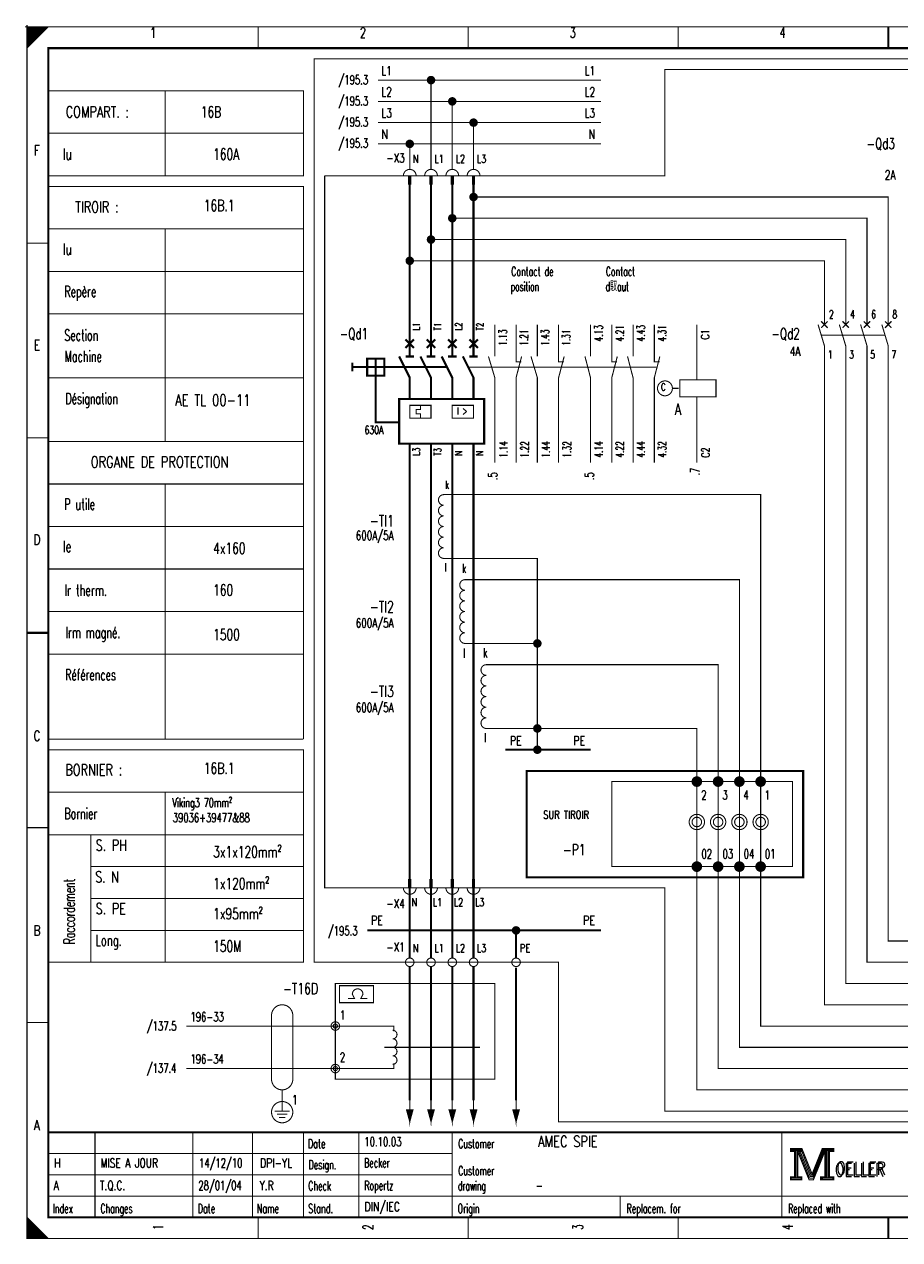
# Model space of a CAD drawing. Extents: x -1 to 405, y 0 to 286.
# Tile 1 of 2: x -1 to 205, y 0 to 286. Entities that reach past the tile are written whole.
import ezdxf
from ezdxf.enums import TextEntityAlignment as Align

# ---------------------------------------------------------------- set-up
doc = ezdxf.new("R2010")
doc.units = 0
doc.header["$MEASUREMENT"] = 0
doc.linetypes.add('GESTRICHELT', pattern=[3.75, 3, -0.75])
doc.linetypes.add('STRICH-PUNKT', pattern=[4.7, 3, -0.75, 0.2, -0.75])
doc.layers.get('0').update_dxf_attribs({"color": 9, "linetype": 'CONTINUOUS'})
doc.layers.add('0L', color=7, linetype='CONTINUOUS')
doc.layers.add('TEXTE', color=3, linetype='CONTINUOUS')
doc.styles.get("Standard").update_dxf_attribs({"font": 'romans.shx', "bigfont": 'TXT.shx'})

# ---------------------------------------------------------------- blocks, each defined once
blk = doc.blocks.new('BCIRCLE_FILLED')
at = {"color": 0, "linetype": 'Continuous', "const_width": 1, "flags": 128}
blk.add_lwpolyline([(0.5, 0, 1), (-0.5, 0, 1)], format="xyb", close=True, dxfattribs=at)

msp = doc.modelspace()

# ---------------------------------------------------------------- linework, layer by layer
at = {"color": 0}
for points, const_width in [([(-0.5, 285), (0.5, 285)], 0.25), ([(-0.5, 285), (0.5, 285)], 0.25), ([(-0.5, 285), (0.5, 285)], 0.25), ([(-0.5, 285), (0.5, 285)], 0.25), ([(-0.5, 285), (0.5, 285)], 0.25), ([(-0.5, 285), (0.5, 285)], 0.25), ([(-0.5, 285), (0.5, 285)], 0.25), ([(-0.5, 285), (0.5, 285)], 0.25), ([(-0.5, 285), (0.5, 285)], 0.25), ([(-0.5, 285), (0.5, 285)], 0.25), ([(-0.5, 285), (0.5, 285)], 0.25), ([(-0.5, 285), (0.5, 285)], 0.25), ([(-0.5, 285), (0.5, 285)], 0.25), ([(-0.5, 285), (0.5, 285)], 0.25), ([(-0.5, 285), (0.5, 285)], 0.25), ([(-0.5, 285), (0.5, 285)], 0.25), ([(-0.5, 285), (0.5, 285)], 0.25), ([(0, 285.5), (0, 284.5)], 0.25), ([(0, 285.5), (0, 284.5)], 0.25), ([(0, 285.5), (0, 284.5)], 0.25), ([(0, 285.5), (0, 284.5)], 0.25), ([(0, 285.5), (0, 284.5)], 0.25), ([(0, 285.5), (0, 284.5)], 0.25), ([(0, 285.5), (0, 284.5)], 0.25), ([(0, 285.5), (0, 284.5)], 0.25), ([(0, 285.5), (0, 284.5)], 0.25), ([(0, 285.5), (0, 284.5)], 0.25), ([(0, 285.5), (0, 284.5)], 0.25), ([(0, 285.5), (0, 284.5)], 0.25), ([(0, 285.5), (0, 284.5)], 0.25), ([(0, 285.5), (0, 284.5)], 0.25), ([(0, 285.5), (0, 284.5)], 0.25), ([(0, 285.5), (0, 284.5)], 0.25), ([(0, 285.5), (0, 284.5)], 0.25), ([(54.375, 285), (54.375, 280)], 0.25), ([(103.75, 285), (103.75, 280)], 0.25), ([(153.125, 285), (153.125, 280)], 0.25), ([(202.5, 280), (202.5, 285)], 0.5), ([(202.5, 285), (202.5, 280)], 0.25), ([(32.5, 270), (32.5, 250)], 0.25), ([(5, 260), (65, 260)], 0.25), ([(90, 250), (90, 248)], 0.25), ([(95, 250), (95, 248)], 0.25), ([(100, 250), (100, 248)], 0.25), ([(105, 250), (105, 248)], 0.25), ([(5, 237.5), (65, 237.5)], 0.25), ([(32.5, 237.5), (32.5, 187.5)], 0.25), ([(0, 234.167), (5, 234.167)], 0.25), ([(5, 227.5), (65, 227.5)], 0.25), ([(5, 217.5), (65, 217.5)], 0.25), ([(90, 215), (90, 207.5)], 0.5), ([(95, 215), (95, 207.5)], 0.5), ([(100, 215), (100, 207.5)], 0.5), ([(105, 215), (105, 207.5)], 0.5), ([(110, 207.5), (110, 215)], 0.25), ([(115, 207.5), (115, 215)], 0.25), ([(120, 207.5), (120, 215)], 0.25), ([(125, 207.5), (125, 215)], 0.25), ([(132.5, 210), (132.5, 215)], 0.25), ([(137.5, 210), (137.5, 215)], 0.25), ([(142.5, 210), (142.5, 215)], 0.25), ([(147.5, 210), (147.5, 215)], 0.25), ([(157.5, 202), (157.5, 215)], 0.25), ([(186, 215), (187.5, 210)], 0.25), ([(186.75, 215.75), (188.25, 214.25)], 0.3), ([(188, 215.5), (186.75, 214.25)], 0.3), ([(188.25, 215.75), (187.25, 214.75)], 0.3), ([(191, 215), (192.5, 210)], 0.25), ([(191.75, 215.75), (193.25, 214.25)], 0.3), ([(193.25, 215.75), (191.75, 214.25)], 0.3), ([(196, 215), (197.5, 210)], 0.25), ([(198.25, 215.75), (196.75, 214.25)], 0.3), ([(196.75, 215.75), (198.25, 214.25)], 0.3), ([(201, 215), (202.5, 210)], 0.25), ([(203.25, 215.75), (201.75, 214.25)], 0.3), ([(201.75, 215.75), (203.25, 214.25)], 0.3), ([(89, 211.5), (91, 209.5)], 0.5), ([(91, 211.5), (89, 209.5)], 0.5), ([(96, 211.5), (94, 209.5)], 0.5), ([(94, 211.5), (96, 209.5)], 0.5), ([(99, 211.5), (101, 209.5)], 0.5), ([(101, 211.5), (99, 209.5)], 0.5), ([(104, 211.5), (106, 209.5)], 0.5), ([(106, 211.5), (104, 209.5)], 0.5), ([(132.5, 207.5), (132.5, 210)], 0.25), ([(137.5, 207.5), (137.5, 210)], 0.25), ([(142.5, 207.5), (142.5, 210)], 0.25), ([(147.5, 207.5), (147.5, 210)], 0.25), ([(76.5, 206), (76.5, 204)], 0.5), ([(89, 207.5), (91, 207.5)], 0.5), ([(94, 207.5), (96, 207.5)], 0.5), ([(99, 207.5), (101, 207.5)], 0.5), ([(104, 207.5), (106, 207.5)], 0.5), ([(5, 202.5), (65, 202.5)], 0.25), ([(157.5, 198), (157.5, 182.5)], 0.25), ([(110, 195), (110, 182.5)], 0.25), ([(115, 195), (115, 182.5)], 0.25), ([(120, 195), (120, 182.5)], 0.25), ([(125, 195), (125, 182.5)], 0.25), ([(132.5, 195), (132.5, 182.5)], 0.25), ([(137.5, 195), (137.5, 182.5)], 0.25), ([(142.5, 195), (142.5, 182.5)], 0.25), ([(147.5, 195), (147.5, 182.5)], 0.25), ([(0, 188.334), (5, 188.334)], 0.25), ([(5, 187.5), (65, 187.5)], 0.25), ([(90, 187), (90, 182.5)], 0.5), ([(95, 187), (95, 182.5)], 0.5), ([(100, 187), (100, 182.5)], 0.5), ([(105, 187), (105, 182.5)], 0.5), ([(5, 177.5), (65, 177.5)], 0.25), ([(32.5, 177.5), (32.5, 117.5)], 0.25), ([(5, 167.5), (65, 167.5)], 0.25), ([(5, 157.5), (65, 157.5)], 0.25), ([(5, 147.5), (65, 147.5)], 0.25), ([(5, 142.5), (0, 142.5)], 0.5), ([(0, 142.5), (5, 142.5)], 0.25), ([(5, 137.5), (65, 137.5)], 0.25), ([(5, 117.5), (65, 117.5)], 0.25), ([(157.5, 100), (157.5, 107.5)], 0.25), ([(162.5, 100), (162.5, 107.5)], 0.25), ([(167.5, 100), (167.5, 107.5)], 0.25), ([(172.5, 100), (172.5, 107.5)], 0.25), ([(32.5, 105), (32.5, 65)], 0.25), ([(65, 105), (65, 97.5)], 0.25), ([(0, 96.667), (5, 96.667)], 0.25), ([(5, 95), (65, 95)], 0.25), ([(15, 95), (15, 65)], 0.25), ([(157.5, 96), (157.5, 87.5)], 0.25), ([(162.5, 96), (162.5, 87.5)], 0.25), ([(167.5, 96), (167.5, 87.5)], 0.25), ([(172.5, 96), (172.5, 87.5)], 0.25), ([(15, 87.5), (65, 87.5)], 0.25), ([(90, 84.5), (90, 82.5)], 0.25), ([(95, 84.5), (95, 82.5)], 0.25), ([(100, 84.5), (100, 82.5)], 0.25), ([(105, 84.5), (105, 82.5)], 0.25), ([(15, 80), (65, 80)], 0.25), ([(15, 72.5), (65, 72.5)], 0.25), ([(0, 50.834), (5, 50.834)], 0.25), ([(84, 45), (106.5, 45)], 0.25), ([(60, 31.5), (60, 30)], 0.25), ([(90, 32.5), (90, 27.5)], 0.25), ([(95, 32.5), (95, 27.5)], 0.25), ([(100, 32.5), (100, 27.5)], 0.25), ([(105, 32.5), (105, 27.5)], 0.25), ([(115, 32.5), (115, 27.5)], 0.25), ([(58.25, 30), (61.75, 30)], 0.25), ([(58.75, 29.25), (61.25, 29.25)], 0.25), ([(59.25, 28.5), (60.75, 28.5)], 0.25), ([(400, 25), (5, 25)], 0.5), ([(16, 5), (16, 25)], 0.25), ([(39, 5), (39, 25)], 0.25), ([(53, 5), (53, 25)], 0.25), ([(65, 25), (65, 5)], 0.25), ([(78, 25), (78, 5)], 0.25), ([(100, 25), (100, 5)], 0.25), ([(177.5, 25), (177.5, 5)], 0.25), ([(5, 20), (100, 20)], 0.25), ([(181.5, 20.5), (184, 14.2)], 0.25), ([(184.7, 14.9), (187, 20.6)], 0.25), ([(5, 15), (100, 15)], 0.25), ([(184, 14.2), (184.6, 14.2)], 0.25), ([(5, 10), (220, 10)], 0.25), ([(139.5, 10), (139.5, 5)], 0.25), ([(54.375, 0), (54.375, 5)], 0.25), ([(103.75, 0), (103.75, 5)], 0.25), ([(153.125, 0), (153.125, 5)], 0.25), ([(202.5, 5), (202.5, 0)], 0.5), ([(202.5, 0), (202.5, 5)], 0.25), ([(4.75, 0), (4.75, 0.25)], 0.25)]:
    msp.add_lwpolyline(points, dxfattribs=dict(at, const_width=const_width))
at = {"color": 0, "flags": 128}
for points, const_width in [([(0, 142.5), (0, 285), (405, 285), (405, 0), (0, 0), (0, 142.5)], 0.25), ([(0, 285), (5, 285), (0, 280), (0, 285)], 0.25), ([(0.25, 285), (0.25, 280.25), (0.5, 280.5), (0.5, 285), (0.75, 285), (0.75, 280.75), (1, 281), (1, 285), (1.25, 285), (1.25, 281.25), (1.5, 281.5), (1.5, 285), (1.75, 285), (1.75, 281.75), (2, 282)], 0.25), ([(2, 282), (2, 285), (2.25, 285), (2.25, 282.25), (2.5, 282.5), (2.5, 285), (2.75, 285), (2.75, 282.75), (3, 283), (3, 285), (3.25, 285), (3.25, 283.25), (3.5, 283.5), (3.5, 285), (3.75, 285)], 0.25), ([(3.75, 285), (3.75, 283.75), (4, 284), (4, 285), (4.25, 285), (4.25, 284.25), (4.5, 284.5), (4.5, 285), (4.75, 285), (4.75, 284.75)], 0.25), ([(135, 272.5), (82.5, 272.5)], 0.25), ([(95, 251.5), (95, 272.5)], 0.25), ([(5, 270), (65, 270), (65, 250), (5, 250)], 0.25), ([(135, 267.5), (82.5, 267.5)], 0.25), ([(100, 251.5), (100, 267.5)], 0.25), ([(135, 262.5), (82.5, 262.5)], 0.25), ([(105, 251.5), (105, 262.5)], 0.25), ([(135, 257.5), (82.5, 257.5)], 0.25), ([(90, 251.5), (90, 257.5)], 0.25), ([(5, 247.5), (65, 247.5), (65, 117.5)], 0.25), ([(90, 215), (90, 248)], 0.5), ([(95, 215), (95, 248)], 0.5), ([(100, 215), (100, 248)], 0.5), ([(105, 215), (105, 248)], 0.5), ([(202.5, 215), (202.5, 245), (105, 245)], 0.25), ([(197.5, 215), (197.5, 240), (100, 240)], 0.25), ([(192.5, 215), (192.5, 235), (95, 235)], 0.25), ([(187.5, 215), (187.5, 230), (90, 230)], 0.25), ([(335.5, 55), (187.5, 55), (187.5, 210)], 0.25), ([(335.5, 60), (192.5, 60), (192.5, 210)], 0.25), ([(335.5, 65), (197.5, 65), (197.5, 210)], 0.25), ([(335.5, 70), (202.5, 70), (202.5, 210)], 0.25), ([(82, 207), (82, 203), (82, 205), (80, 205), (84, 205)], 0.5), ([(87.5, 207.5), (90, 202.5), (90, 197.5)], 0.5), ([(92.5, 207.5), (95, 202.5), (95, 197.5)], 0.5), ([(97.5, 207.5), (100, 202.5), (100, 197.5)], 0.5), ([(102.5, 207.5), (105, 202.5), (105, 197.5)], 0.5), ([(108.5, 207.5), (110, 202.5), (110, 195)], 0.25), ([(116.3, 207.5), (115, 202.5), (115, 195)], 0.25), ([(115, 207.5), (115, 206.25), (116.25, 206.25)], 0.25), ([(118.5, 207.5), (120, 202.5), (120, 195)], 0.25), ([(126.3, 207.5), (125, 202.5), (125, 195)], 0.25), ([(125, 207.5), (125, 206.25), (126.25, 206.25)], 0.25), ([(131.2, 207.5), (132.5, 202.5), (132.5, 195)], 0.25), ([(137.5, 207.5), (137.5, 206.25), (138.75, 206.25)], 0.25), ([(138.8, 207.5), (137.5, 202.5), (137.5, 195)], 0.25), ([(141.2, 207.5), (142.5, 202.5), (142.5, 195)], 0.25), ([(147.5, 207.5), (147.5, 206.25), (148.75, 206.25)], 0.25), ([(148.8, 207.5), (147.5, 202.5), (147.5, 195)], 0.25), ([(87.5, 197.5), (107.5, 197.5), (107.5, 187), (87.5, 187), (87.5, 197.5), (88, 197.5)], 0.5), ([(92.5, 196), (92.5, 195), (91.5, 195), (91.5, 194), (92.5, 194), (92.5, 193)], 0.25), ([(90, 84.5), (90, 182.5)], 0.5), ([(95, 84.5), (95, 182.5)], 0.5), ([(100, 84.5), (100, 182.5)], 0.5), ([(105, 84.5), (105, 182.5)], 0.5), ([(335.5, 50), (172.5, 50), (172.5, 175), (98, 175)], 0.25), ([(120, 140), (120, 160), (98, 160)], 0.25), ([(335.5, 45), (167.5, 45), (167.5, 155), (103, 155)], 0.25), ([(120, 120), (120, 140), (103, 140)], 0.25), ([(335.5, 40), (162.5, 40), (162.5, 135), (108, 135)], 0.25), ([(120, 115), (120, 120), (108, 120)], 0.25), ([(335.5, 35), (157.5, 35), (157.5, 120), (120, 120)], 0.25), ([(5, 115), (65, 115), (65, 105), (5, 105)], 0.25), ([(65, 97.5), (65, 65), (5, 65)], 0.25), ([(90, 66), (90, 81)], 0.5), ([(95, 66), (95, 81)], 0.5), ([(100, 66), (100, 81)], 0.5), ([(105, 66), (105, 81)], 0.5), ([(73.5, 57.5), (73.5, 59.5), (81.5, 59.5), (81.5, 55.5), (73.5, 55.5), (73.5, 57.5)], 0.25), ([(76.5, 57.5), (77, 56.5), (75.5, 56.5)], 0.25), ([(79, 57.5), (78.5, 56.5), (80, 56.5)], 0.25), ([(72.5, 50), (37.5, 50)], 0.25), ([(86.25, 48.75), (86.25, 50), (72.5, 50)], 0.25), ([(72.5, 40), (37.5, 40)], 0.25), ([(86.25, 41.25), (86.25, 40), (72.5, 40)], 0.25), ([(60, 30), (60, 35)], 0.25), ([(90, 27.5), (90.75, 30.25), (89.25, 30.25), (90, 27.5), (90.5, 30.25), (90.25, 30.25), (90, 27.5), (89.75, 30.25), (89.5, 30.25), (90, 27.5)], 0.25), ([(95, 27.5), (95.75, 30.25), (94.25, 30.25), (95, 27.5), (95.5, 30.25), (95.25, 30.25), (95, 27.5), (94.75, 30.25), (94.5, 30.25), (95, 27.5)], 0.25), ([(100, 27.5), (100.75, 30.25), (99.25, 30.25), (100, 27.5), (100.5, 30.25), (100.25, 30.25), (100, 27.5), (99.75, 30.25), (99.5, 30.25), (100, 27.5)], 0.25), ([(105, 27.5), (105.75, 30.25), (104.25, 30.25), (105, 27.5), (105.5, 30.25), (105.25, 30.25), (105, 27.5), (104.75, 30.25), (104.5, 30.25), (105, 27.5)], 0.25), ([(115, 27.5), (115.75, 30.25), (114.25, 30.25), (115, 27.5), (115.5, 30.25), (115.25, 30.25), (115, 27.5), (114.75, 30.25), (114.5, 30.25), (115, 27.5)], 0.25), ([(179.5, 21.2), (179.5, 20.5), (180.5, 20.5), (180.5, 14.5), (179.5, 14.5), (179.5, 13.8), (182.2, 13.8), (182.2, 14.5), (181.2, 14.5), (181.2, 20.5), (182.2, 20.5), (182.2, 21.2), (179.5, 21.2)], 0.25), ([(180.7, 20.7), (180.7, 14.3), (181, 14.3), (181, 20.7)], 0.25), ([(181.2, 20.5), (183.9, 13.8), (184.9, 13.8), (187.6, 20.5)], 0.25), ([(181.8, 20.5), (184.2, 14.6), (184.6, 14.6)], 0.25), ([(182.2, 21.2), (184.6, 15.2), (187, 21.2)], 0.25), ([(182.2, 20.5), (184.4, 14.9), (184.7, 14.9)], 0.25), ([(184.6, 14.2), (184.9, 14.2), (187.4, 20.5)], 0.25), ([(184.6, 14.6), (184.8, 14.6), (187.2, 20.5)], 0.25), ([(187.6, 20.5), (187.6, 14.5), (186.6, 14.5), (186.6, 13.8), (187.1, 13.8)], 0.25), ([(187, 21.2), (187, 20.5), (188, 20.5), (188, 14.5), (187, 14.5), (187, 13.8), (189.7, 13.8), (189.7, 14.5), (188.7, 14.5), (188.7, 20.5), (189.7, 20.5), (189.7, 21.2), (187, 21.2)], 0.25), ([(187.8, 20.7), (187.8, 14.3), (188.3, 14.3), (188.3, 20.7), (188.5, 20.7), (188.5, 14.3)], 0.25), ([(0, 5), (0, 0), (5, 0), (0, 5), (0.25, 4.75), (0.25, 0), (0.5, 0), (0.5, 4.5), (0.75, 4.25), (0.75, 0), (1, 0), (1, 4), (1.25, 3.75), (1.25, 0), (1.5, 0)], 0.25), ([(1.5, 0), (1.5, 3.5), (1.75, 3.25), (1.75, 0), (2, 0), (2, 3), (2.25, 2.75), (2.25, 0), (2.5, 0), (2.5, 2.5), (2.75, 2.25), (2.75, 0), (3, 0), (3, 2), (3.25, 1.75)], 0.25), ([(3.25, 1.75), (3.25, 0), (3.5, 0), (3.5, 1.5), (3.75, 1.25), (3.75, 0), (4, 0), (4, 1), (4.25, 0.75), (4.25, 0), (4.5, 0), (4.5, 0.5), (4.75, 0.25)], 0.25)]:
    msp.add_lwpolyline(points, dxfattribs=dict(at, const_width=const_width))
for points, const_width in [([(0, 285), (405, 285), (405, 0), (0, 0)], 0.25), ([(5, 280), (400, 280), (400, 5), (5, 5)], 0.5), ([(5, 280), (400, 280), (400, 5), (5, 5)], 0.25), ([(89.75, 250), (90.25, 250), (90.25, 248), (89.75, 248)], 0.25), ([(94.75, 250), (95.25, 250), (95.25, 248), (94.75, 248)], 0.25), ([(99.75, 250), (100.25, 250), (100.25, 248), (99.75, 248)], 0.25), ([(104.75, 250), (105.25, 250), (105.25, 248), (104.75, 248)], 0.25), ([(80, 203), (84, 203), (84, 207), (80, 207)], 0.5), ([(153.5, 202), (162, 202), (162, 198), (153.5, 198)], 0.25), ([(90, 196), (95, 196), (95, 193), (90, 193)], 0.25), ([(100, 196), (105, 196), (105, 193), (100, 193)], 0.25), ([(180, 87.5), (137.5, 87.5), (137.5, 107.5), (180, 107.5)], 0.25), ([(89.75, 82.5), (90.25, 82.5), (90.25, 84.5), (89.75, 84.5)], 0.25), ([(94.75, 82.5), (95.25, 82.5), (95.25, 84.5), (94.75, 84.5)], 0.25), ([(99.75, 82.5), (100.25, 82.5), (100.25, 84.5), (99.75, 84.5)], 0.25), ([(104.75, 82.5), (105.25, 82.5), (105.25, 84.5), (104.75, 84.5)], 0.25), ([(179.7, 21), (182, 21), (182, 20.7), (179.7, 20.7)], 0.25), ([(187.2, 21), (189.5, 21), (189.5, 20.7), (187.2, 20.7)], 0.25), ([(179.7, 14.3), (182, 14.3), (182, 14), (179.7, 14)], 0.25), ([(186.8, 14.3), (189.5, 14.3), (189.5, 14), (186.8, 14)], 0.25)]:
    msp.add_lwpolyline(points, close=True, dxfattribs=dict(at, const_width=const_width))
at = {"color": 0, "linetype": 'GESTRICHELT', "flags": 128}
for points, const_width in [([(67.5, 277.5), (350, 277.5), (350, 27.5), (125, 27.5), (125, 65), (67.5, 65), (67.5, 277.5)], 0.25), ([(70, 250), (150, 250), (150, 275), (337.5, 275), (337.5, 225)], 0.25), ([(337.5, 192.5), (337.5, 30), (150, 30), (150, 82.5), (70, 82.5), (70, 250)], 0.25), ([(82, 203), (82, 192), (87.5, 192)], 0.5), ([(90, 32.5), (90, 64)], 0.5), ([(95, 32.5), (95, 64)], 0.5), ([(100, 32.5), (100, 64)], 0.5), ([(105, 32.5), (105, 64)], 0.5)]:
    msp.add_lwpolyline(points, dxfattribs=dict(at, const_width=const_width))
at = {"color": 0, "const_width": 0.25, "flags": 128}
for points in [[(91.5, 250, 1), (88.5, 250, 1)], [(96.5, 250, 1), (93.5, 250, 1)], [(101.5, 250, 1), (98.5, 250, 1)], [(106.5, 250, 1), (103.5, 250, 1)], [(98, 175, 1), (98, 172.5, 1)], [(98, 172.5, 1), (98, 170, 1)], [(98, 170, 1), (98, 167.5, 1)], [(98, 167.5, 1), (98, 165, 1)], [(98, 165, 1), (98, 162.5, 1)], [(98, 162.5, 1), (98, 160, 1)], [(103, 155, 1), (103, 152.5, 1)], [(103, 152.5, 1), (103, 150, 1)], [(103, 150, 1), (103, 147.5, 1)], [(103, 147.5, 1), (103, 145, 1)], [(103, 145, 1), (103, 142.5, 1)], [(103, 142.5, 1), (103, 140, 1)], [(108, 135, 1), (108, 132.5, 1)], [(108, 132.5, 1), (108, 130, 1)], [(108, 130, 1), (108, 127.5, 1)], [(108, 127.5, 1), (108, 125, 1)], [(108, 125, 1), (108, 122.5, 1)], [(108, 122.5, 1), (108, 120, 1)], [(88.5, 82.5, 1), (91.5, 82.5, 1)], [(93.5, 82.5, 1), (96.5, 82.5, 1)], [(98.5, 82.5, 1), (101.5, 82.5, 1)], [(103.5, 82.5, 1), (106.5, 82.5, 1)], [(79, 57.5, 1), (76.5, 57.5, 1)], [(86, 47, 1), (86, 49, 1)], [(86, 45, 1), (86, 47, 1)], [(86, 43, 1), (86, 45, 1)], [(86, 41, 1), (86, 43, 1)]]:
    msp.add_lwpolyline(points, format="xyb", dxfattribs=at)
at = {"color": 0, "linetype": 'GESTRICHELT'}
for points, const_width in [([(186.75, 212.5), (201.75, 212.5)], 0.25), ([(80, 205), (76.5, 205)], 0.5), ([(84, 205), (98.5, 205)], 0.5), ([(103.5, 205), (125.5, 205)], 0.25), ([(125.5, 205), (128, 205)], 0.25), ([(148, 205), (127.5, 205)], 0.25), ([(151.75, 200), (153.25, 200)], 0.25), ([(57.5, 52.5), (57.5, 37.5)], 0.25), ([(62.5, 52.5), (62.5, 37.5)], 0.25)]:
    msp.add_lwpolyline(points, dxfattribs=dict(at, const_width=const_width))
at = {"color": 0, "flags": 128}
for points, const_width in [([(151.75, 200, 1), (148.25, 200, 1)], 0.25), ([(158.5, 107.5, 1), (156.5, 107.5, 1)], 0.5), ([(163.5, 107.5, 1), (161.5, 107.5, 1)], 0.5), ([(168.5, 107.5, 1), (166.5, 107.5, 1)], 0.5), ([(173.5, 107.5, 1), (171.5, 107.5, 1)], 0.5), ([(158, 107.5, 1), (157, 107.5, 1)], 0.5), ([(157.75, 107.5, 1), (157.25, 107.5, 1)], 0.5), ([(163, 107.5, 1), (162, 107.5, 1)], 0.5), ([(162.75, 107.5, 1), (162.25, 107.5, 1)], 0.5), ([(168, 107.5, 1), (167, 107.5, 1)], 0.5), ([(167.75, 107.5, 1), (167.25, 107.5, 1)], 0.5), ([(173, 107.5, 1), (172, 107.5, 1)], 0.5), ([(172.75, 107.5, 1), (172.25, 107.5, 1)], 0.5), ([(159.3, 98, 1), (155.7, 98, 1)], 0.25), ([(158.612, 98, 1), (156.388, 98, 1)], 0.25), ([(164.3, 98, 1), (160.7, 98, 1)], 0.25), ([(163.612, 98, 1), (161.388, 98, 1)], 0.25), ([(169.3, 98, 1), (165.7, 98, 1)], 0.25), ([(168.612, 98, 1), (166.388, 98, 1)], 0.25), ([(174.3, 98, 1), (170.7, 98, 1)], 0.25), ([(173.612, 98, 1), (171.388, 98, 1)], 0.25), ([(158.5, 87.5, 1), (156.5, 87.5, 1)], 0.5), ([(163.5, 87.5, 1), (161.5, 87.5, 1)], 0.5), ([(168.5, 87.5, 1), (166.5, 87.5, 1)], 0.5), ([(173.5, 87.5, 1), (171.5, 87.5, 1)], 0.5), ([(158, 87.5, 1), (157, 87.5, 1)], 0.5), ([(157.75, 87.5, 1), (157.25, 87.5, 1)], 0.5), ([(163, 87.5, 1), (162, 87.5, 1)], 0.5), ([(162.75, 87.5, 1), (162.25, 87.5, 1)], 0.5), ([(168, 87.5, 1), (167, 87.5, 1)], 0.5), ([(167.75, 87.5, 1), (167.25, 87.5, 1)], 0.5), ([(173, 87.5, 1), (172, 87.5, 1)], 0.5), ([(172.75, 87.5, 1), (172.25, 87.5, 1)], 0.5), ([(91, 65, 1), (89, 65, 1)], 0.25), ([(96, 65, 1), (94, 65, 1)], 0.25), ([(101, 65, 1), (99, 65, 1)], 0.25), ([(106, 65, 1), (104, 65, 1)], 0.25), ([(116, 65, 1), (114, 65, 1)], 0.25), ([(73.5, 50, 1), (71.5, 50, 1)], 0.25), ([(73, 50, 1), (72, 50, 1)], 0.25), ([(73.5, 40, 1), (71.5, 40, 1)], 0.25), ([(73, 40, 1), (72, 40, 1)], 0.25), ([(62.5, 29.75, 1), (57.5, 29.75, 1)], 0.25)]:
    msp.add_lwpolyline(points, format="xyb", close=True, dxfattribs=dict(at, const_width=const_width))
at = {"color": 0, "linetype": 'STRICH-PUNKT', "const_width": 0.5, "flags": 128}
for points in [[(132.5, 115), (112.5, 115)], [(135, 72.5), (80, 72.5)], [(115, 66), (115, 72.5)]]:
    msp.add_lwpolyline(points, dxfattribs=at)
msp.add_lwpolyline([(117.5, 110), (182.5, 110), (182.5, 85), (117.5, 85)], close=True, dxfattribs=at)
at = {"color": 0, "linetype": 'STRICH-PUNKT', "const_width": 0.5}
msp.add_lwpolyline([(115, 63.75), (115, 32.5)], dxfattribs=at)
at = {"color": 0, "linetype": 'GESTRICHELT', "const_width": 0.25, "flags": 128}
msp.add_lwpolyline([(72.5, 60), (110, 60), (110, 37.5), (72.5, 37.5)], close=True, dxfattribs=at)
for points in [[(62.5, 52.5, 1), (57.5, 52.5, 1)], [(57.5, 37.5, 1), (62.5, 37.5, 1)]]:
    msp.add_lwpolyline(points, format="xyb", dxfattribs=at)
at = {"layer": '0L', "color": 0}
for points in [[(89.75, 82.45), (90.25, 82.45), (89.75, 81.05), (90.25, 81.05)], [(94.75, 82.45), (95.25, 82.45), (94.75, 81.05), (95.25, 81.05)], [(99.75, 82.45), (100.25, 82.45), (99.75, 81.05), (100.25, 81.05)], [(104.75, 82.45), (105.25, 82.45), (104.75, 81.05), (105.25, 81.05)]]:
    msp.add_solid(points, dxfattribs=at)

# ---------------------------------------------------------------- block references
at = {"color": 0}
for p in [(95, 272.5), (100, 267.5), (105, 262.5), (90, 257.5), (105, 245), (100, 240), (95, 235), (90, 230), (120, 140), (120, 120), (120, 120), (120, 115), (115, 72.5)]:
    msp.add_blockref('BCIRCLE_FILLED', p, dxfattribs=at)

# ---------------------------------------------------------------- texts
for s, height, width, p in [('1', 2.38125, 0.672, (29.654421, 284.858032)), ('2', 2.38125, 0.672, (78.988169, 284.858032)), ('3', 2.38125, 0.672, (128.321918, 284.858032)), ('4', 2.38125, 0.672, (177.655666, 284.858032)), ('F', 2.38125, 0.76, (2.325654, 257.174346)), ('E', 2.38125, 0.76, (2.325654, 211.389788)), ('C', 1.666875, 0.76, (149.617061, 201.16812)), ('D', 2.38125, 0.76, (2.325654, 165.60523)), ('l', 2.143125, 0.6, (102.767746, 138.77335)), ('C', 2.38125, 0.76, (2.325654, 119.465753)), ('l', 2.143125, 0.6, (107.736613, 118.897883)), ('-P1', 2.619375, 0.709333, (128.676837, 92.775841)), ('B', 2.38125, 0.76, (2.325654, 73.681196)), ('A', 2.38125, 0.76, (2.325654, 27.896638))]:
    msp.add_text(s, height=height, dxfattribs=dict(at, width=width)).set_placement(p, align=Align.TOP_CENTER)
for s, height, width, p in [('L1', 2.143125, 0.716, (83.346575, 275.772105)), ('L2', 2.143125, 0.716, (83.346575, 270.803238)), ('COMPART. :', 2.619375, 0.7408, (9.11703, 266.331258)), ('16B', 2.619375, 0.701333, (40.892933, 266.331258)), ('L3', 2.143125, 0.716, (83.346575, 265.834371)), ('N', 2.143125, 0.76, (83.321731, 260.865504)), ('Iu', 2.619375, 0.68, (8.471077, 256.393524)), ('160A', 2.619375, 0.694, (43.806818, 256.393524)), ('TIROIR :', 2.619375, 0.744, (11.35302, 243.971357)), ('16B.1', 2.619375, 0.701333, (41.602771, 244.326276)), ('Iu', 2.619375, 0.68, (8.471077, 234.033624)), ('Contact de', 2.143125, 0.6256, (113.862516, 228.56787)), ('Contact', 2.143125, 0.622857, (136.098194, 228.56787)), ('Repère', 2.619375, 0.626667, (8.781631, 224.09589)), ('position', 2.143125, 0.6, (113.738294, 225.01868)), ('d馭aut', 2.143125, 0.6, (136.023661, 225.01868)), ('Section', 2.619375, 0.622857, (8.806476, 213.803238)), ('Machine', 2.619375, 0.622857, (8.868587, 208.834371)), ('1', 1.905, 0.672, (188.352927, 208.905355)), ('3', 1.905, 0.672, (193.321793, 208.905355)), ('5', 1.905, 0.672, (198.29066, 208.905355)), ('7', 1.905, 0.672, (203.259527, 208.905355)), ('Désignation', 2.619375, 0.614545, (9.054919, 198.896638)), ('AE TL 00-11', 2.619375, 0.76, (34.82867, 198.541719)), ('I >', 1.666875, 0.717333, (101.092528, 195.489415)), ('ORGANE DE PROTECTION', 2.619375, 0.7536, (14.96787, 183.990037)), ('P utile', 2.619375, 0.636571, (8.744365, 174.052304)), ('Ie', 2.619375, 0.68, (8.471077, 164.11457)), ('4x160', 2.619375, 0.694, (43.806818, 163.689045)), ('l', 1.905, 0.6, (98.178643, 158.861768)), ('Ir therm.', 2.619375, 0.639111, (8.843742, 153.821918)), ('160', 2.619375, 0.694, (43.806818, 153.875678)), ('Irm magné.', 2.619375, 0.632, (9.067341, 143.884184)), ('1500', 2.619375, 0.694, (43.806818, 143.380814)), ('Références', 2.619375, 0.616, (9.00523, 133.946451)), ('PE', 2.143125, 0.76, (113.539539, 118.188045)), ('PE', 2.143125, 0.76, (128.446139, 118.188045)), ('BORNIER :', 2.619375, 0.745778, (9.00523, 111.58655)), ('16B.1', 2.619375, 0.701333, (41.602771, 111.941469)), ('Viking3 70mm²', 2.143125, 0.643692, (34.179639, 103.636364)), ('2', 2.143125, 0.672, (158.539726, 105.410959)), ('3', 2.143125, 0.672, (163.508593, 105.410959)), ('4', 2.143125, 0.672, (168.47746, 105.410959)), ('1', 2.143125, 0.672, (173.446326, 105.410959)), ('Bornier', 2.619375, 0.622857, (8.781631, 101.293898)), ('39036+39477&88', 2.143125, 0.675429, (34.279016, 100.087173)), ('SUR TIROIR', 1.905, 0.7536, (121.377927, 100.655044)), ('S. PH', 2.619375, 0.7344, (16.147976, 93.840598)), ('3x1x120mm²', 2.619375, 0.694, (43.806818, 92.277268)), ('02', 2.143125, 0.672, (158.589415, 91.569116)), ('03', 2.143125, 0.672, (163.558281, 91.569116)), ('04', 2.143125, 0.672, (168.527148, 91.569116)), ('01', 2.143125, 0.672, (173.496015, 91.569116)), ('S. N', 2.619375, 0.728, (16.061021, 86.387298)), ('1x120mm²', 2.619375, 0.694, (43.806818, 84.824667)), ('N', 1.905, 0.76, (90.40769, 80.069738)), ('L1', 1.905, 0.716, (95.413823, 80.069738)), ('L2', 1.905, 0.716, (100.38269, 80.069738)), ('L3', 1.905, 0.716, (105.351557, 80.069738)), ('S. PE', 2.619375, 0.7344, (16.147976, 78.933998)), ('1x95mm²', 2.619375, 0.694, (43.806818, 77.726953)), ('PE', 2.143125, 0.76, (80.886986, 75.952677)), ('Long.', 2.619375, 0.6512, (16.147976, 71.480697)), ('150M', 2.619375, 0.694, (43.806818, 70.09691)), ('196-33', 2.143125, 0.676, (38.458188, 53.237858)), ('196-34', 2.143125, 0.676, (38.458188, 43.300125)), ('1', 2.143125, 0.672, (62.356663, 33.71731)), ('Date', 2.143125, 0.64, (66.054919, 23.424658)), ('Customer', 2.143125, 0.62, (101.403082, 23.424658)), ('Design.', 2.143125, 0.636571, (66.191563, 18.455791)), ('OELLER', 3.095625, 0.76, (189.964259, 17.745953)), ('OELLER', 3.095625, 0.76, (189.964259, 17.745953)), ('OELLER', 3.095625, 0.76, (190.319178, 18.100872)), ('Customer', 2.143125, 0.62, (101.403082, 17.036115)), ('Check', 2.143125, 0.632, (66.11703, 13.486924)), ('drawing', 2.143125, 0.6, (101.328549, 13.486924)), ('Index', 2.143125, 0.632, (6.086021, 8.163138)), ('Changes', 2.143125, 0.622857, (17.262422, 8.163138)), ('Date', 2.143125, 0.64, (40.145828, 8.163138)), ('Name', 2.143125, 0.64, (54.03736, 8.163138)), ('Stand.', 2.143125, 0.642667, (66.11703, 8.163138)), ('Origin', 2.143125, 0.626667, (101.266438, 8.163138)), ('Replacem. for', 2.143125, 0.627077, (140.973007, 8.163138)), ('Replaced with', 2.143125, 0.619692, (178.949346, 8.163138))]:
    msp.add_text(s, height=height, dxfattribs=dict(at, width=width)).set_placement(p, align=Align.TOP_LEFT)
for s, height, width, p in [('L1', 2.143125, 0.716, (133.57472, 275.772105)), ('/195.3', 2.143125, 0.68, (80.230386, 273.64259)), ('/195.3', 2.143125, 0.68, (80.230386, 268.673724)), ('L2', 2.143125, 0.716, (133.57472, 270.803238)), ('L3', 2.143125, 0.716, (133.57472, 265.834371)), ('/195.3', 2.143125, 0.68, (80.230386, 263.704857)), ('N', 2.143125, 0.76, (133.592466, 260.865504)), ('/195.3', 2.143125, 0.68, (80.230386, 258.73599)), ('-Qd3', 2.619375, 0.682, (204.070517, 258.877958)), ('2A', 2.143125, 0.716, (204.194738, 251.28269)), ('-Qd1', 2.619375, 0.682, (80.203767, 214.158157)), ('-Qd2', 2.619375, 0.682, (181.710616, 214.158157)), ('4A', 2.143125, 0.716, (181.834838, 209.757161)), ('A', 2.619375, 0.76, (153.813979, 196.412204)), ('630A', 1.905, 0.694, (83.806196, 191.159402)), ('-TI1', 2.619375, 0.722, (86.272883, 170.148194)), ('600A/5A', 2.143125, 0.700571, (86.193026, 166.457036)), ('-TI2', 2.619375, 0.722, (86.272883, 149.917808)), ('600A/5A', 2.143125, 0.700571, (86.193026, 145.871731)), ('-TI3', 2.619375, 0.722, (86.272883, 130.042341)), ('600A/5A', 2.143125, 0.700571, (86.193026, 125.996264)), ('-X4', 2.143125, 0.709333, (88.819427, 79.856787)), ('PE', 2.143125, 0.76, (133.556974, 75.952677)), ('/195.3', 2.143125, 0.68, (77.745953, 73.468244)), ('-T16D', 2.619375, 0.712, (68.4382, 60.123288)), ('/137.5', 2.143125, 0.68, (35.155666, 51.108344)), ('/137.4', 2.143125, 0.68, (35.155666, 41.17061))]:
    msp.add_text(s, height=height, dxfattribs=dict(at, width=width)).set_placement(p, align=Align.TOP_RIGHT)
at = {"color": 0, "width": 0.709333}
for s, p in [('-X3', (88.819427, 252.489415)), ('-X1', (88.819427, 66.86675))]:
    msp.add_text(s, height=2.143125, dxfattribs=at).set_placement(p, align=Align.BOTTOM_RIGHT)
at = {"color": 0}
for s, height, width, p in [('N', 1.905, 0.76, (90.682752, 252.446824)), ('L1', 1.905, 0.716, (95.853923, 252.446824)), ('L2', 1.905, 0.716, (100.82279, 252.446824)), ('L3', 1.905, 0.716, (105.791656, 252.446824)), ('2', 1.905, 0.672, (188.572976, 215.890162)), ('4', 1.905, 0.672, (193.541843, 215.890162)), ('6', 1.905, 0.672, (198.51071, 215.890162)), ('8', 1.905, 0.672, (203.479577, 215.890162)), ('k', 1.905, 0.6, (98.356102, 175.784309)), ('N', 1.905, 0.76, (90.682752, 66.824159)), ('L1', 1.905, 0.716, (95.853923, 66.824159)), ('L2', 1.905, 0.716, (100.82279, 66.824159)), ('L3', 1.905, 0.716, (105.791656, 66.824159)), ('PE', 1.905, 0.76, (115.864259, 66.824159)), ('1', 2.143125, 0.672, (73.579203, 50.895392)), ('2', 2.143125, 0.672, (73.579203, 40.957659)), ('10.10.03', 2.143125, 0.678, (79.33599, 21.082192)), ('AMEC SPIE', 2.619375, 0.752889, (120.157005, 20.769863)), ('Becker', 2.143125, 0.626667, (79.273879, 16.113325)), ('A', 2.143125, 0.76, (6.212017, 10.789539)), ('T.Q.C.', 2.143125, 0.728, (17.163045, 10.789539)), ('28/01/04', 2.143125, 0.678, (40.294894, 10.789539)), ('Y.R', 2.143125, 0.738667, (54.665567, 10.789539)), ('Ropertz', 2.143125, 0.622857, (79.323568, 10.789539)), ('-', 2.143125, 0.696, (119.651245, 10.789539)), ('DIN/IEC', 2.143125, 0.750857, (79.348412, 5.820672))]:
    msp.add_text(s, height=height, dxfattribs=dict(at, width=width)).set_placement(p, align=Align.BOTTOM_LEFT)
for s, height, width, p in [('L1', 1.666875, 0.716, (92.904545, 213.615915)), ('T1', 1.666875, 0.716, (97.885834, 213.615915)), ('L2', 1.666875, 0.716, (102.842279, 213.615915)), ('T2', 1.666875, 0.716, (107.823568, 213.615915)), ('L3', 1.666875, 0.716, (92.904545, 184.157633)), ('T3', 1.666875, 0.716, (97.885834, 184.157633)), ('N', 1.666875, 0.76, (102.817435, 184.157633)), ('N', 1.666875, 0.76, (107.786301, 184.157633)), ('Raccordement', 2.619375, 0.613333, (12.043337, 69.239348))]:
    msp.add_text(s, height=height, rotation=90, dxfattribs=dict(at, width=width)).set_placement(p, align=Align.BOTTOM_LEFT)
for s, height, width, p in [('1.13', 1.905, 0.678, (110.930884, 213.874222)), ('1.21', 1.905, 0.678, (115.899751, 213.874222)), ('1.43', 1.905, 0.678, (120.868618, 213.874222)), ('1.31', 1.905, 0.678, (125.837484, 213.874222)), ('C1', 1.905, 0.716, (158.490037, 213.874222)), ('.5', 2.143125, 0.684, (108.446451, 180.298879)), ('.5', 2.143125, 0.684, (108.446451, 180.298879)), ('.5', 2.143125, 0.684, (131.16127, 180.298879)), ('.5', 2.143125, 0.684, (131.16127, 180.298879)), ('.7', 2.143125, 0.684, (156.005604, 181.363636)), ('.7', 2.143125, 0.684, (156.005604, 181.363636))]:
    msp.add_text(s, height=height, rotation=90, dxfattribs=dict(at, width=width)).set_placement(p, align=Align.TOP_RIGHT)
for s, width, p in [('4.13', 0.678, (133.464695, 211.034869)), ('4.21', 0.678, (138.433562, 211.034869)), ('4.43', 0.678, (143.402428, 211.034869)), ('4.31', 0.678, (148.371295, 211.034869)), ('1.14', 0.678, (111.104795, 183.706102)), ('1.22', 0.678, (116.073661, 183.706102)), ('1.44', 0.678, (121.042528, 183.706102)), ('1.32', 0.678, (126.011395, 183.706102)), ('4.14', 0.678, (133.464695, 183.706102)), ('4.22', 0.678, (138.433562, 183.706102)), ('4.44', 0.678, (143.402428, 183.706102)), ('4.32', 0.678, (148.371295, 183.706102)), ('C2', 0.716, (158.601837, 183.706102))]:
    msp.add_text(s, height=1.905, rotation=90, dxfattribs=dict(at, width=width)).set_placement(p, align=Align.TOP_LEFT)
at = {"color": 0, "width": 0.6}
for p in [(102.767746, 155.951432), (107.736613, 136.075965)]:
    msp.add_text('k', height=2.143125, dxfattribs=at).set_placement(p, align=Align.BOTTOM_CENTER)
at = {"color": 0, "width": 0.672}
for s, p in [('1', (29.654421, 2.697385)), ('2', (78.988169, 2.697385)), ('3', (128.321918, 2.697385)), ('4', (177.655666, 2.697385))]:
    msp.add_text(s, height=2.38125, rotation=90, dxfattribs=at).set_placement(p, align=Align.TOP_CENTER)
at = {"layer": 'TEXTE'}
for s, width, p in [('H', 0.76, (6.355008, 16.071243)), ('MISE A JOUR', 0.728, (17.306036, 16.071243)), ('14/12/10', 0.678, (40.437885, 16.071243)), ('DPI-YL', 0.738667, (54.808558, 16.071243))]:
    msp.add_text(s, height=2.143125, dxfattribs=dict(at, width=width)).set_placement(p, align=Align.BOTTOM_LEFT)

doc.saveas('drawing.dxf')
